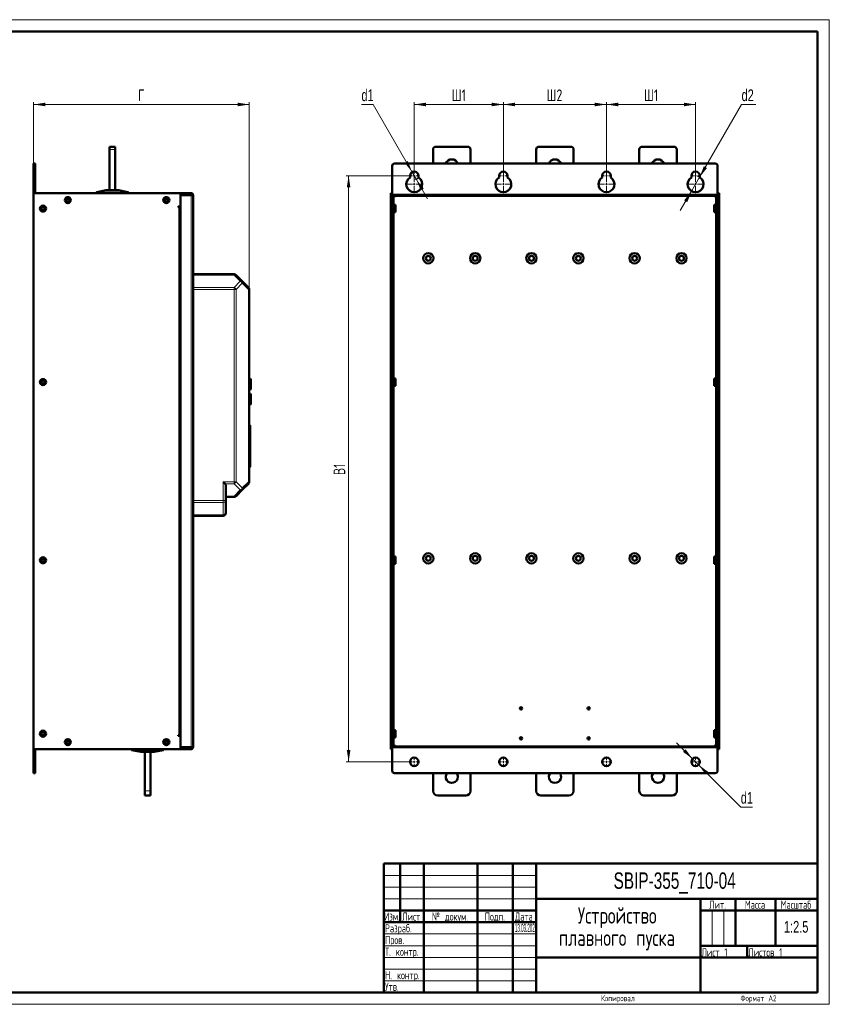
# Model space of a CAD drawing. Header units: millimetres. Extents: x 0 to 594, y 0 to 420.
# Tile 10 of 10: x 249 to 594, y 0 to 420. Entities that reach past the tile are written whole.
import ezdxf

# ---------------------------------------------------------------- set-up
doc = ezdxf.new("R2010")
doc.units = ezdxf.units.MM
doc.layers.add('ОСЕВЫЕ', color=7, linetype='Continuous')
doc.styles.add('SLDTEXTSTYLE0', font='TXT', dxfattribs={"width": 0.7, "bigfont": 'bigfont'})
doc.styles.add('SLDTEXTSTYLE1', font='TXT', dxfattribs={"width": 0.7})
doc.styles.add('SLDTEXTSTYLE2', font='TXT', dxfattribs={"width": 0.597433, "bigfont": 'bigfont'})
doc.styles.add('SLDTEXTSTYLE3', font='TXT', dxfattribs={"width": 0.628357, "bigfont": 'bigfont'})
doc.styles.add('SLDTEXTSTYLE4', font='TXT', dxfattribs={"width": 0.57744, "bigfont": 'bigfont'})
doc.styles.add('SLDTEXTSTYLE5', font='TXT', dxfattribs={"width": 0.326651})
doc.dimstyles.new('SLDDIMSTYLE0', dxfattribs={"dimtxt": 5, "dimasz": 5, "dimexe": 0, "dimexo": 0.0625, "dimgap": 1.25, "dimtad": 2, "dimdec": 1, "dimlfac": 2.5, "dimrnd": 1e-09, "dimzin": 12, "dimdsep": 46, "dimtxsty": 'SLDTEXTSTYLE1', "dimsah": 1, "dimcen": 0.09, "dimadec": 0, "dimazin": 3, "dimtfac": 1, "dimtdec": 3, "dimtofl": 0, "dimtmove": 0, "dimatfit": 3, "dimfxl": 1, "dimfrac": 2, "dimtolj": 1, "dimtzin": 12, "dimarcsym": 0})
doc.dimstyles.new('SLDDIMSTYLE1', dxfattribs={"dimtxt": 5, "dimasz": 5, "dimexe": 0, "dimexo": 0.0625, "dimgap": 1.25, "dimtad": 0, "dimtih": 1, "dimtoh": 1, "dimdec": 1, "dimlfac": 2.5, "dimrnd": 1e-09, "dimzin": 12, "dimdsep": 46, "dimtxsty": 'SLDTEXTSTYLE1', "dimsah": 1, "dimcen": 0, "dimadec": 0, "dimazin": 3, "dimtfac": 1, "dimtdec": 3, "dimtmove": 0, "dimatfit": 3, "dimfxl": 1, "dimfrac": 2, "dimtolj": 1, "dimtzin": 12, "dimarcsym": 0})

# ---------------------------------------------------------------- blocks, each defined once
blk = doc.blocks.new('SW_NOTE_0')
at = {"color": 0, "linetype": 'Continuous', "lineweight": 0, "char_height": 7, "attachment_point": 2, "style": 'SLDTEXTSTYLE0'}
for s, insert in [('Устройство', (21.44, 9)), ('плавного пуска', (21.31, -0.5))]:
    blk.add_mtext(s, dxfattribs=dict(at, insert=insert))
blk = doc.blocks.new('_D_2')
at = {"color": 7, "linetype": 'Continuous', "lineweight": 0}
for p, q in [((254.58, 358.64), (254.58, 384.83)), ((254.58, 383.83), (346.58, 383.83)), ((346.58, 304.94), (346.58, 384.83))]:
    blk.add_line(p, q, dxfattribs=at)
at = {"color": 7, "linetype": 'Continuous', "lineweight": 18}
for points in [[(254.58, 383.83), (259.58, 383.06), (259.58, 384.6)], [(346.58, 383.83), (341.58, 384.6), (341.58, 383.06)]]:
    blk.add_solid(points, dxfattribs=at)
at = {"color": 7, "linetype": 'Continuous', "lineweight": 18, "insert": (299.16, 390.27), "char_height": 5, "attachment_point": 1, "style": 'SLDTEXTSTYLE0'}
blk.add_mtext('Г', dxfattribs=at)
blk = doc.blocks.new('_D_3')
at = {"color": 7, "linetype": 'Continuous', "lineweight": 0}
for p, q in [((414.74, 353.43), (387.95, 353.43)), ((388.95, 353.43), (388.95, 103.43)), ((414.74, 103.43), (387.95, 103.43))]:
    blk.add_line(p, q, dxfattribs=at)
at = {"color": 7, "linetype": 'Continuous', "lineweight": 18}
for points in [[(388.95, 353.43), (388.18, 348.43), (389.72, 348.43)], [(388.95, 103.43), (389.72, 108.43), (388.18, 108.43)]]:
    blk.add_solid(points, dxfattribs=at)
at = {"color": 7, "linetype": 'Continuous', "lineweight": 18, "insert": (382.51, 225.76), "char_height": 5, "attachment_point": 1, "rotation": 90, "style": 'SLDTEXTSTYLE0'}
blk.add_mtext('В1', dxfattribs=at)
blk = doc.blocks.new('_D_4')
at = {"color": 7, "linetype": 'Continuous', "lineweight": 0}
for p, q in [((399.4, 383.83), (394.43, 383.83)), ((416.05, 354.99), (399.4, 383.83)), ((417.85, 351.87), (416.05, 354.99)), ((417.85, 351.87), (422.66, 343.54))]:
    blk.add_line(p, q, dxfattribs=at)
at = {"color": 7, "linetype": 'Continuous', "lineweight": 18}
blk.add_arc((416.95, 353.43), 1.8, 270.9454, 359.6817, dxfattribs=at)
for points in [[(416.05, 354.99), (414.22, 359.7), (412.88, 358.93)], [(417.85, 351.87), (419.68, 347.16), (421.02, 347.92)]]:
    blk.add_solid(points, dxfattribs=at)
at = {"color": 7, "linetype": 'Continuous', "lineweight": 18, "insert": (394.43, 390.27), "char_height": 5, "attachment_point": 1, "style": 'SLDTEXTSTYLE1'}
blk.add_mtext('d1', dxfattribs=at)
blk = doc.blocks.new('_D_5')
at = {"color": 7, "linetype": 'Continuous', "lineweight": 0}
for p, q in [((416.95, 355.64), (416.95, 384.83)), ((416.95, 383.83), (454.95, 383.83)), ((454.95, 353.64), (454.95, 384.83))]:
    blk.add_line(p, q, dxfattribs=at)
at = {"color": 7, "linetype": 'Continuous', "lineweight": 18}
for points in [[(416.95, 383.83), (421.95, 383.06), (421.95, 384.6)], [(454.95, 383.83), (449.95, 384.6), (449.95, 383.06)]]:
    blk.add_solid(points, dxfattribs=at)
at = {"color": 7, "linetype": 'Continuous', "lineweight": 18, "insert": (432.93, 390.27), "char_height": 5, "attachment_point": 1, "style": 'SLDTEXTSTYLE0'}
blk.add_mtext('Ш1', dxfattribs=at)
blk = doc.blocks.new('_D_6')
at = {"color": 7, "linetype": 'Continuous', "lineweight": 0}
for p, q in [((454.95, 353.64), (454.95, 384.83)), ((454.95, 383.83), (498.95, 383.83)), ((498.95, 353.64), (498.95, 384.83))]:
    blk.add_line(p, q, dxfattribs=at)
at = {"color": 7, "linetype": 'Continuous', "lineweight": 18}
for points in [[(454.95, 383.83), (459.95, 383.06), (459.95, 384.6)], [(498.95, 383.83), (493.95, 384.6), (493.95, 383.06)]]:
    blk.add_solid(points, dxfattribs=at)
at = {"color": 7, "linetype": 'Continuous', "lineweight": 18, "insert": (473.4, 390.27), "char_height": 5, "attachment_point": 1, "style": 'SLDTEXTSTYLE0'}
blk.add_mtext('Ш2', dxfattribs=at)
blk = doc.blocks.new('_D_7')
at = {"color": 7, "linetype": 'Continuous', "lineweight": 0}
for p, q in [((498.95, 353.64), (498.95, 384.83)), ((498.95, 383.83), (536.95, 383.83)), ((536.95, 353.64), (536.95, 384.83))]:
    blk.add_line(p, q, dxfattribs=at)
at = {"color": 7, "linetype": 'Continuous', "lineweight": 18}
for points in [[(498.95, 383.83), (503.95, 383.06), (503.95, 384.6)], [(536.95, 383.83), (531.95, 384.6), (531.95, 383.06)]]:
    blk.add_solid(points, dxfattribs=at)
at = {"color": 7, "linetype": 'Continuous', "lineweight": 18, "insert": (514.93, 390.27), "char_height": 5, "attachment_point": 1, "style": 'SLDTEXTSTYLE0'}
blk.add_mtext('Ш1', dxfattribs=at)
blk = doc.blocks.new('_D_8')
at = {"color": 7, "linetype": 'Continuous', "lineweight": 0}
for p, q in [((538.65, 352.77), (556.58, 383.83)), ((556.58, 383.83), (562.62, 383.83)), ((535.25, 346.88), (538.65, 352.77)), ((535.25, 346.88), (530.44, 338.56))]:
    blk.add_line(p, q, dxfattribs=at)
at = {"color": 7, "linetype": 'Continuous', "lineweight": 18}
blk.add_arc((536.95, 349.83), 3.4, 58.2028, 76.3895, dxfattribs=at)
for points in [[(538.65, 352.77), (541.82, 356.72), (540.48, 357.49)], [(535.25, 346.88), (532.08, 342.94), (533.42, 342.17)]]:
    blk.add_solid(points, dxfattribs=at)
at = {"color": 7, "linetype": 'Continuous', "lineweight": 18, "insert": (556.58, 390.27), "char_height": 5, "attachment_point": 1, "style": 'SLDTEXTSTYLE1'}
blk.add_mtext('d2', dxfattribs=at)
blk = doc.blocks.new('_D_9')
at = {"color": 7, "linetype": 'Continuous', "lineweight": 0}
for p, q in [((535.68, 104.7), (528.88, 111.5)), ((535.68, 104.7), (538.22, 102.16)), ((538.22, 102.16), (556.24, 84.14)), ((556.24, 84.14), (561.21, 84.14))]:
    blk.add_line(p, q, dxfattribs=at)
at = {"color": 7, "linetype": 'Continuous', "lineweight": 18}
for points in [[(535.68, 104.7), (532.69, 108.78), (531.6, 107.69)], [(538.22, 102.16), (541.22, 98.08), (542.3, 99.16)]]:
    blk.add_solid(points, dxfattribs=at)
at = {"color": 7, "linetype": 'Continuous', "lineweight": 18, "insert": (556.24, 90.59), "char_height": 5, "attachment_point": 1, "style": 'SLDTEXTSTYLE1'}
blk.add_mtext('d1', dxfattribs=at)
blk = doc.blocks.new('SW_CENTERMARKSYMBOL_12')
at = {"color": 0, "linetype": 'Continuous', "lineweight": 18}
for p, q in [((-0.8, 0), (-2.2, 0)), ((0, 0), (-0.4, 0)), ((0, 0.8), (0, 2.2)), ((0, 0), (0, 0.4)), ((0, 0), (0, -0.4)), ((0, 0), (0.4, 0)), ((0.8, 0), (2.2, 0)), ((0, -0.8), (0, -2.2))]:
    blk.add_line(p, q, dxfattribs=at)
blk = doc.blocks.new('SW_CENTERMARKSYMBOL_13')
at = {"color": 0, "linetype": 'Continuous', "lineweight": 18}
for p, q in [((-0.8, 0), (-2.2, 0)), ((0, 0), (-0.4, 0)), ((0, 0.8), (0, 2.2)), ((0, 0), (0, 0.4)), ((0, 0), (0, -0.4)), ((0, 0), (0.4, 0)), ((0.8, 0), (2.2, 0)), ((0, -0.8), (0, -2.2))]:
    blk.add_line(p, q, dxfattribs=at)
blk = doc.blocks.new('SW_CENTERMARKSYMBOL_14')
at = {"color": 0, "linetype": 'Continuous', "lineweight": 18}
for p, q in [((-0.8, 0), (-2.2, 0)), ((0, 0), (-0.4, 0)), ((0, 0.8), (0, 2.2)), ((0, 0), (0, 0.4)), ((0, 0), (0, -0.4)), ((0, 0), (0.4, 0)), ((0.8, 0), (2.2, 0)), ((0, -0.8), (0, -2.2))]:
    blk.add_line(p, q, dxfattribs=at)
blk = doc.blocks.new('SW_CENTERMARKSYMBOL_15')
at = {"color": 0, "linetype": 'Continuous', "lineweight": 18}
for p, q in [((-0.8, 0), (-2.2, 0)), ((0, 0), (-0.4, 0)), ((0, 0.8), (0, 2.2)), ((0, 0), (0, 0.4)), ((0, 0), (0, -0.4)), ((0, 0), (0.4, 0)), ((0.8, 0), (2.2, 0)), ((0, -0.8), (0, -2.2))]:
    blk.add_line(p, q, dxfattribs=at)
blk = doc.blocks.new('SW_CENTERMARKSYMBOL_16')
at = {"color": 0, "linetype": 'Continuous', "lineweight": 18}
for p, q in [((-0.8, 0), (-2.2, 0)), ((0, 0), (-0.4, 0)), ((0, 0.8), (0, 2.2)), ((0, 0), (0, 0.4)), ((0, 0), (0, -0.4)), ((0, 0), (0.4, 0)), ((0.8, 0), (2.2, 0)), ((0, -0.8), (0, -2.2))]:
    blk.add_line(p, q, dxfattribs=at)
blk = doc.blocks.new('SW_CENTERMARKSYMBOL_17')
at = {"color": 0, "linetype": 'Continuous', "lineweight": 18}
for p, q in [((-0.8, 0), (-3.8, 0)), ((0, 0), (-0.4, 0)), ((0, 0.8), (0, 3.8)), ((0, 0), (0, 0.4)), ((0, 0), (0, -0.4)), ((0, 0), (0.4, 0)), ((0.8, 0), (3.8, 0)), ((0, -0.8), (0, -3.8))]:
    blk.add_line(p, q, dxfattribs=at)
blk = doc.blocks.new('SW_CENTERMARKSYMBOL_18')
at = {"color": 0, "linetype": 'Continuous', "lineweight": 18}
for p, q in [((-0.8, 0), (-2.2, 0)), ((0, 0), (-0.4, 0)), ((0, 0.8), (0, 2.2)), ((0, 0), (0, 0.4)), ((0, 0), (0, -0.4)), ((0, 0), (0.4, 0)), ((0.8, 0), (2.2, 0)), ((0, -0.8), (0, -2.2))]:
    blk.add_line(p, q, dxfattribs=at)
blk = doc.blocks.new('SW_CENTERMARKSYMBOL_19')
at = {"color": 0, "linetype": 'Continuous', "lineweight": 18}
for p, q in [((-0.8, 0), (-3.8, 0)), ((0, 0), (-0.4, 0)), ((0, 0.8), (0, 3.8)), ((0, 0), (0, 0.4)), ((0, 0), (0, -0.4)), ((0, 0), (0.4, 0)), ((0.8, 0), (3.8, 0)), ((0, -0.8), (0, -3.8))]:
    blk.add_line(p, q, dxfattribs=at)
blk = doc.blocks.new('SW_CENTERMARKSYMBOL_20')
at = {"color": 0, "linetype": 'Continuous', "lineweight": 18}
for p, q in [((-0.8, 0), (-2.2, 0)), ((0, 0), (-0.4, 0)), ((0, 0.8), (0, 2.2)), ((0, 0), (0, 0.4)), ((0, 0), (0, -0.4)), ((0, 0), (0.4, 0)), ((0.8, 0), (2.2, 0)), ((0, -0.8), (0, -2.2))]:
    blk.add_line(p, q, dxfattribs=at)
blk = doc.blocks.new('SW_CENTERMARKSYMBOL_21')
at = {"color": 0, "linetype": 'Continuous', "lineweight": 18}
for p, q in [((-0.8, 0), (-3.8, 0)), ((0, 0), (-0.4, 0)), ((0, 0.8), (0, 3.8)), ((0, 0), (0, 0.4)), ((0, 0), (0, -0.4)), ((0, 0), (0.4, 0)), ((0.8, 0), (3.8, 0)), ((0, -0.8), (0, -3.8))]:
    blk.add_line(p, q, dxfattribs=at)
blk = doc.blocks.new('SW_CENTERMARKSYMBOL_22')
at = {"color": 0, "linetype": 'Continuous', "lineweight": 18}
for p, q in [((-0.8, 0), (-2.2, 0)), ((0, 0), (-0.4, 0)), ((0, 0.8), (0, 2.2)), ((0, 0), (0, 0.4)), ((0, 0), (0, -0.4)), ((0, 0), (0.4, 0)), ((0.8, 0), (2.2, 0)), ((0, -0.8), (0, -2.2))]:
    blk.add_line(p, q, dxfattribs=at)
blk = doc.blocks.new('SW_CENTERMARKSYMBOL_23')
at = {"color": 0, "linetype": 'Continuous', "lineweight": 18}
for p, q in [((-0.8, 0), (-3.8, 0)), ((0, 0), (-0.4, 0)), ((0, 0.8), (0, 3.8)), ((0, 0), (0, 0.4)), ((0, 0), (0, -0.4)), ((0, 0), (0.4, 0)), ((0.8, 0), (3.8, 0)), ((0, -0.8), (0, -3.8))]:
    blk.add_line(p, q, dxfattribs=at)

msp = doc.modelspace()

# ---------------------------------------------------------------- linework, layer by layer
at = {"color": 7, "linetype": 'Continuous', "lineweight": 50}
for p, q in [((589, 415), (20, 415)), ((589, 5), (589, 415)), ((286.982, 365.829), (289.382, 365.829)), ((286.982, 365.829), (286.982, 364.629)), ((289.382, 364.629), (289.382, 365.829)), ((426.151, 365.829), (439.751, 365.829)), ((470.151, 365.829), (483.751, 365.829)), ((514.151, 365.829), (527.751, 365.829)), ((286.982, 364.629), (286.982, 347.229)), ((289.382, 347.229), (289.382, 364.629)), ((424.951, 358.629), (424.951, 364.629)), ((440.951, 364.629), (440.951, 358.629)), ((468.951, 358.629), (468.951, 364.629)), ((484.951, 364.629), (484.951, 358.629)), ((512.951, 358.629), (512.951, 364.629)), ((528.951, 364.629), (528.951, 358.629)), ((255.182, 358.629), (254.582, 358.629)), ((254.582, 358.629), (254.582, 357.629)), ((254.582, 346.029), (254.582, 357.629)), ((255.182, 358.629), (255.182, 357.629)), ((255.182, 357.629), (255.182, 346.029)), ((407.551, 357.629), (407.551, 345.509)), ((545.351, 358.629), (408.551, 358.629)), ((546.351, 345.509), (546.351, 357.629)), ((415.151, 352.713), (415.151, 353.429)), ((418.751, 353.429), (418.751, 352.713)), ((453.151, 352.713), (453.151, 353.429)), ((456.751, 353.429), (456.751, 352.713)), ((497.151, 352.713), (497.151, 353.429)), ((500.751, 353.429), (500.751, 352.713)), ((535.151, 352.713), (535.151, 353.429)), ((538.751, 353.429), (538.751, 352.713)), ((254.582, 346.029), (317.182, 346.029)), ((254.582, 108.829), (254.582, 346.029)), ((281.382, 346.38), (281.382, 346.029)), ((285.377, 347.228), (281.543, 346.461)), ((290.977, 347.229), (285.388, 347.229)), ((294.822, 346.461), (290.988, 347.228)), ((294.982, 346.029), (294.982, 346.38)), ((296.038, 346.029), (296.038, 346.069)), ((296.094, 346.029), (296.094, 346.069)), ((296.26, 346.069), (296.094, 346.069)), ((296.26, 346.029), (296.26, 346.069)), ((296.421, 346.029), (296.421, 346.069)), ((298.121, 346.069), (296.421, 346.069)), ((298.121, 346.029), (298.121, 346.069)), ((299.154, 346.029), (299.154, 346.069)), ((300.094, 346.069), (300.094, 346.029)), ((300.149, 346.069), (300.143, 346.069)), ((300.149, 346.029), (300.149, 346.069)), ((321.782, 346.029), (317.182, 346.029)), ((317.182, 346.029), (317.182, 340.329)), ((317.182, 345.429), (321.782, 345.429)), ((317.182, 109.712), (317.182, 345.146)), ((317.182, 345.146), (321.782, 345.146)), ((317.262, 345.229), (320.382, 345.229)), ((321.582, 345.229), (320.382, 345.229)), ((321.582, 345.146), (321.582, 345.229)), ((321.782, 345.429), (321.782, 346.029)), ((321.982, 345.229), (322.582, 345.229)), ((322.582, 345.229), (322.582, 109.629)), ((406.951, 346.029), (407.551, 346.029)), ((406.951, 346.029), (406.951, 108.829)), ((407.551, 108.829), (407.551, 346.029)), ((546.351, 344.829), (407.551, 344.829)), ((408.531, 344.529), (407.551, 344.529)), ((408.151, 344.529), (408.151, 344.229)), ((408.531, 344.229), (408.531, 344.529)), ((546.351, 344.529), (545.371, 344.529)), ((545.371, 344.529), (545.371, 344.229)), ((545.751, 344.229), (545.751, 344.529)), ((546.951, 346.029), (546.351, 346.029)), ((546.351, 346.029), (546.351, 108.829)), ((546.951, 108.829), (546.951, 346.029)), ((317.182, 340.329), (316.202, 340.329)), ((316.202, 340.029), (316.202, 340.329)), ((407.551, 344.229), (407.551, 110.629)), ((407.551, 344.229), (408.151, 344.229)), ((408.151, 344.229), (408.151, 110.629)), ((408.151, 344.229), (408.231, 344.229)), ((408.951, 341.009), (408.151, 341.009)), ((408.231, 344.229), (408.531, 344.229)), ((408.951, 337.849), (408.951, 341.009)), ((545.751, 341.009), (544.951, 341.009)), ((544.951, 341.009), (544.951, 339.429)), ((545.371, 344.229), (545.671, 344.229)), ((545.751, 344.229), (545.671, 344.229)), ((545.751, 110.629), (545.751, 344.229)), ((546.351, 344.229), (545.751, 344.229)), ((546.351, 110.629), (546.351, 344.229)), ((316.202, 340.029), (316.502, 340.029)), ((317.182, 340.029), (316.502, 340.029)), ((408.151, 337.849), (408.951, 337.849)), ((544.951, 339.429), (544.951, 337.849)), ((544.951, 337.849), (545.751, 337.849)), ((322.582, 311.429), (340.085, 311.429)), ((340.934, 311.077), (343.582, 308.429)), ((343.582, 308.429), (346.231, 305.78)), ((346.582, 304.932), (346.582, 222.926)), ((346.586, 296.849), (346.582, 296.849)), ((346.582, 294.1), (346.586, 294.1)), ((346.586, 294.949), (346.586, 294.1)), ((346.586, 288.709), (346.582, 288.709)), ((346.586, 288.709), (346.586, 287.909)), ((346.586, 287.909), (346.586, 280.232)), ((346.586, 279.951), (346.586, 276.709)), ((346.582, 275.909), (346.586, 275.909)), ((346.586, 276.709), (346.586, 275.909)), ((346.993, 266.843), (346.582, 266.865)), ((347.182, 264.869), (347.222, 264.869)), ((408.951, 267.009), (408.151, 267.009)), ((408.951, 263.849), (408.951, 267.009)), ((545.751, 267.009), (544.951, 267.009)), ((544.951, 267.009), (544.951, 265.429)), ((544.951, 265.429), (544.951, 263.849)), ((346.582, 262.233), (346.993, 262.254)), ((346.993, 260.443), (346.582, 260.465)), ((347.182, 264.149), (347.222, 264.149)), ((408.151, 263.849), (408.951, 263.849)), ((544.951, 263.849), (545.751, 263.849)), ((346.582, 255.833), (346.993, 255.854)), ((346.586, 254.597), (346.582, 254.597)), ((346.586, 254.597), (346.586, 253.749)), ((346.582, 251.849), (346.586, 251.849)), ((346.982, 246.891), (346.582, 246.891)), ((346.982, 239.989), (346.582, 239.989)), ((346.982, 233.899), (346.582, 233.899)), ((346.582, 229.364), (346.982, 229.364)), ((336.582, 221.229), (336.582, 214.926)), ((343.582, 219.429), (340.934, 216.78)), ((346.231, 222.077), (343.582, 219.429)), ((340.085, 216.429), (336.582, 216.429)), ((336.582, 214.926), (336.582, 209.629)), ((322.582, 208.429), (335.382, 208.429)), ((408.951, 191.009), (408.151, 191.009)), ((408.951, 187.849), (408.951, 191.009)), ((545.751, 191.009), (544.951, 191.009)), ((544.951, 191.009), (544.951, 189.429)), ((544.951, 189.429), (544.951, 187.849)), ((408.151, 187.849), (408.951, 187.849)), ((544.951, 187.849), (545.751, 187.849)), ((316.502, 114.829), (316.202, 114.829)), ((316.202, 114.829), (316.202, 114.529)), ((316.202, 114.529), (317.182, 114.529)), ((316.502, 114.829), (317.182, 114.829)), ((317.182, 114.529), (317.182, 108.829)), ((408.951, 117.009), (408.151, 117.009)), ((408.151, 113.849), (408.951, 113.849)), ((408.951, 113.849), (408.951, 117.009)), ((545.751, 117.009), (544.951, 117.009)), ((544.951, 117.009), (544.951, 115.429)), ((544.951, 115.429), (544.951, 113.849)), ((544.951, 113.849), (545.751, 113.849)), ((321.782, 109.712), (317.182, 109.712)), ((317.182, 109.429), (321.782, 109.429)), ((320.382, 109.629), (317.262, 109.629)), ((320.382, 109.629), (321.582, 109.629)), ((321.582, 109.629), (321.582, 109.712)), ((321.782, 108.829), (321.782, 109.429)), ((321.982, 109.629), (322.582, 109.629)), ((407.551, 110.629), (408.151, 110.629)), ((407.551, 110.329), (408.531, 110.329)), ((407.551, 110.029), (546.351, 110.029)), ((407.551, 109.349), (407.551, 99.629)), ((408.151, 110.629), (408.151, 110.329)), ((408.151, 110.629), (408.231, 110.629)), ((408.531, 110.629), (408.231, 110.629)), ((408.531, 110.329), (408.531, 110.629)), ((545.371, 110.629), (545.371, 110.329)), ((545.671, 110.629), (545.371, 110.629)), ((545.371, 110.329), (546.351, 110.329)), ((545.751, 110.629), (545.671, 110.629)), ((545.751, 110.329), (545.751, 110.629)), ((546.351, 110.629), (545.751, 110.629)), ((546.351, 99.629), (546.351, 109.349)), ((317.182, 108.829), (254.582, 108.829)), ((254.582, 99.629), (254.582, 108.829)), ((255.182, 108.829), (255.182, 99.629)), ((296.382, 108.829), (296.382, 108.478)), ((296.543, 108.397), (300.377, 107.63)), ((300.388, 107.629), (305.977, 107.629)), ((301.982, 91.029), (301.982, 107.629)), ((304.382, 91.029), (304.382, 107.629)), ((305.988, 107.63), (309.822, 108.397)), ((309.982, 108.478), (309.982, 108.829)), ((311.238, 108.829), (311.238, 108.789)), ((312.216, 108.829), (312.216, 108.789)), ((312.216, 108.789), (314.94, 108.789)), ((315.127, 108.829), (315.127, 108.789)), ((315.127, 108.789), (315.294, 108.789)), ((315.294, 108.829), (315.294, 108.789)), ((317.182, 108.829), (321.782, 108.829)), ((406.951, 108.829), (407.551, 108.829)), ((546.951, 108.829), (546.351, 108.829)), ((254.582, 99.629), (254.582, 98.629)), ((254.582, 98.629), (255.182, 98.629)), ((255.182, 99.629), (255.182, 98.629)), ((408.551, 98.629), (545.351, 98.629)), ((424.951, 98.629), (424.951, 91.029)), ((440.951, 91.029), (440.951, 98.629)), ((468.951, 98.629), (468.951, 91.029)), ((484.951, 91.029), (484.951, 98.629)), ((512.951, 98.629), (512.951, 91.029)), ((528.951, 91.029), (528.951, 98.629)), ((301.982, 91.029), (301.982, 89.029)), ((301.982, 89.029), (304.382, 89.029)), ((304.382, 89.029), (304.382, 91.029)), ((438.951, 89.029), (426.951, 89.029)), ((482.951, 89.029), (470.951, 89.029)), ((526.951, 89.029), (514.951, 89.029)), ((404, 60), (589, 60)), ((404, 60), (404, 5)), ((411, 35), (411, 60)), ((421, 60), (421, 5)), ((444, 60), (444, 5)), ((459, 60), (459, 5)), ((469, 60), (469, 5)), ((469, 45), (589, 45)), ((539, 45), (539, 5)), ((554, 45), (554, 25)), ((571, 45), (571, 25)), ((404, 40), (469, 40)), ((539, 40), (589, 40)), ((404, 35), (469, 35)), ((539, 25), (589, 25)), ((559, 25), (559, 20)), ((469, 20), (589, 20)), ((20, 5), (589, 5))]:
    msp.add_line(p, q, dxfattribs=at)
at = {"color": 9, "linetype": 'Continuous', "lineweight": 18}
for p, q in [((286.982, 364.629), (289.382, 364.629)), ((254.582, 357.629), (255.182, 357.629)), ((281.554, 346.46), (285.388, 347.227)), ((294.582, 346.44), (281.782, 346.44)), ((281.782, 346.381), (281.782, 346.44)), ((281.782, 346.381), (294.582, 346.381)), ((281.782, 346.029), (281.782, 346.381)), ((285.388, 347.229), (285.388, 347.227)), ((285.388, 347.227), (290.977, 347.227)), ((290.977, 347.227), (290.977, 347.229)), ((290.977, 347.227), (294.811, 346.46)), ((294.582, 346.381), (294.582, 346.44)), ((294.582, 346.381), (294.582, 346.029)), ((320.382, 345.229), (320.382, 345.146)), ((321.782, 345.146), (321.782, 109.712)), ((546.351, 345.509), (407.551, 345.509)), ((407.551, 344.749), (546.351, 344.749)), ((408.231, 341.009), (408.231, 344.229)), ((545.671, 344.229), (545.671, 341.009)), ((316.502, 114.829), (316.502, 340.029)), ((408.231, 267.009), (408.231, 337.849)), ((545.671, 337.849), (545.671, 267.009)), ((340.085, 311.077), (322.582, 311.077)), ((340.085, 311.077), (342.734, 308.429)), ((342.734, 308.429), (340.085, 305.78)), ((343.582, 307.58), (340.934, 304.932)), ((346.231, 304.932), (343.582, 307.58)), ((322.582, 305.78), (340.085, 305.78)), ((340.085, 304.932), (322.582, 304.932)), ((340.085, 304.932), (340.085, 222.926)), ((340.934, 304.932), (340.085, 304.932)), ((340.934, 304.932), (340.934, 222.926)), ((346.231, 304.932), (346.231, 222.926)), ((346.582, 294.949), (346.586, 294.949)), ((346.582, 287.909), (346.586, 287.909)), ((346.586, 276.709), (346.582, 276.709)), ((346.993, 262.254), (346.993, 266.843)), ((346.993, 258.149), (346.993, 260.443)), ((408.231, 191.009), (408.231, 263.849)), ((545.671, 263.849), (545.671, 191.009)), ((346.993, 255.854), (346.993, 258.149)), ((346.586, 253.749), (346.582, 253.749)), ((346.982, 231.193), (346.582, 231.193)), ((335.382, 222.926), (340.085, 222.926)), ((335.382, 214.926), (335.382, 222.926)), ((340.085, 222.926), (340.934, 222.926)), ((340.934, 222.926), (343.582, 220.277)), ((343.582, 220.277), (346.231, 222.926)), ((340.085, 222.077), (336.231, 222.077)), ((340.085, 222.077), (342.734, 219.429)), ((342.734, 219.429), (340.085, 216.78)), ((322.582, 214.926), (335.382, 214.926)), ((335.382, 214.926), (336.582, 214.926)), ((340.085, 216.78), (336.582, 216.78)), ((322.582, 214.077), (335.382, 214.077)), ((335.382, 214.077), (335.382, 208.78)), ((322.582, 208.78), (335.382, 208.78)), ((408.231, 117.009), (408.231, 187.849)), ((545.671, 187.849), (545.671, 117.009)), ((408.231, 110.629), (408.231, 113.849)), ((545.671, 113.849), (545.671, 110.629)), ((320.382, 109.712), (320.382, 109.629)), ((546.351, 110.109), (407.551, 110.109)), ((407.551, 109.349), (546.351, 109.349)), ((300.388, 107.63), (296.554, 108.397)), ((296.782, 108.476), (296.782, 108.829)), ((296.782, 108.476), (296.782, 108.418)), ((309.582, 108.476), (296.782, 108.476)), ((296.782, 108.418), (309.582, 108.418)), ((305.977, 107.63), (300.388, 107.63)), ((300.388, 107.63), (300.388, 107.629)), ((309.811, 108.397), (305.977, 107.63)), ((305.977, 107.629), (305.977, 107.63)), ((309.582, 108.829), (309.582, 108.476)), ((309.582, 108.476), (309.582, 108.418)), ((314.94, 108.829), (314.94, 108.789)), ((255.182, 99.629), (254.582, 99.629)), ((304.382, 91.029), (301.982, 91.029))]:
    msp.add_line(p, q, dxfattribs=at)
at = {"color": 7, "linetype": 'Continuous', "lineweight": 18}
for p, q in [((404, 55), (469, 55)), ((404, 50), (469, 50)), ((404, 45), (469, 45)), ((544, 40), (544, 25)), ((549, 40), (549, 25)), ((404, 30), (469, 30)), ((404, 25), (469, 25)), ((404, 20), (469, 20)), ((404, 15), (469, 15)), ((404, 10), (469, 10))]:
    msp.add_line(p, q, dxfattribs=at)
at = {"color": 7, "linetype": 'Continuous', "lineweight": 50, "flags": 128}
msp.add_lwpolyline([(317.185, 345.29), (317.198, 345.385), (317.208, 345.429)], dxfattribs=at)
at = {"color": 7, "linetype": 'Continuous', "lineweight": 50}
for centre, radius in [((258.582, 339.429), 1.3), ((258.582, 339.429), 0.9), ((269.182, 343.029), 1.3), ((269.182, 343.029), 0.9), ((269.182, 343.029), 0.64), ((311.182, 343.029), 1.3), ((311.182, 343.029), 0.9), ((311.182, 343.029), 0.64), ((258.582, 339.429), 0.66), ((422.951, 318.229), 2.2), ((422.951, 318.229), 1.04), ((442.951, 318.229), 2.2), ((442.951, 318.229), 1.04), ((466.951, 318.229), 2.2), ((466.951, 318.229), 1.04), ((486.951, 318.229), 2.2), ((486.951, 318.229), 1.04), ((510.951, 318.229), 2.2), ((510.951, 318.229), 1.04), ((530.951, 318.229), 2.2), ((530.951, 318.229), 1.04), ((258.582, 265.429), 1.3), ((258.582, 265.429), 0.9), ((258.582, 265.429), 0.66), ((258.582, 189.429), 1.3), ((258.582, 189.429), 0.9), ((258.582, 189.429), 0.66), ((422.951, 190.229), 2.2), ((422.951, 190.229), 1.04), ((442.951, 190.229), 2.2), ((442.951, 190.229), 1.04), ((466.951, 190.229), 2.2), ((466.951, 190.229), 1.04), ((486.951, 190.229), 2.2), ((486.951, 190.229), 1.04), ((510.951, 190.229), 2.2), ((510.951, 190.229), 1.04), ((530.951, 190.229), 2.2), ((530.951, 190.229), 1.04), ((462.551, 126.229), 0.5), ((491.351, 126.229), 0.5), ((258.582, 115.429), 1.3), ((258.582, 115.429), 0.9), ((258.582, 115.429), 0.66), ((462.551, 113.429), 0.5), ((491.351, 113.429), 0.5), ((269.182, 111.829), 1.3), ((269.182, 111.829), 0.9), ((269.182, 111.829), 0.64), ((311.182, 111.829), 1.3), ((311.182, 111.829), 0.9), ((311.182, 111.829), 0.64), ((416.951, 103.429), 1.8), ((454.951, 103.429), 1.8), ((498.951, 103.429), 1.8), ((536.951, 103.429), 1.8)]:
    msp.add_circle(centre, radius, dxfattribs=at)
for centre, radius, start, end in [((426.151, 364.629), 1.2, 90, 180), ((439.751, 364.629), 1.2, 0, 90), ((470.151, 364.629), 1.2, 90, 180), ((483.751, 364.629), 1.2, 0, 90), ((514.151, 364.629), 1.2, 90, 180), ((527.751, 364.629), 1.2, 0, 90), ((408.551, 357.629), 1, 90, 180), ((432.951, 357.829), 2.6, 17.92021, 162.07979), ((476.951, 357.829), 2.6, 17.92021, 162.07979), ((520.951, 357.829), 2.6, 17.92021, 162.07979), ((545.351, 357.629), 1, 0, 90), ((416.951, 353.429), 1.8, 0, 180), ((454.951, 353.429), 1.8, 0, 180), ((498.951, 353.429), 1.8, 0, 180), ((536.951, 353.429), 1.8, 0, 180), ((416.951, 349.829), 3.4, 121.96572, 58.03428), ((454.951, 349.829), 3.4, 121.96572, 58.03428), ((498.951, 349.829), 3.4, 121.96572, 58.03428), ((536.951, 349.829), 3.4, 121.96572, 58.03428), ((281.442, 346.38), 0.06, 152.49164, 180), ((281.442, 346.38), 0.06, 101.30993, 131.7441), ((285.388, 347.169), 0.06, 90, 101.30993), ((290.977, 347.169), 0.06, 78.69007, 90), ((294.922, 346.38), 0.06, 48.25366, 78.69007), ((294.922, 346.38), 0.06, 0, 27.50836), ((317.262, 345.309), 0.08, 180, 270), ((317.982, 345.229), 0.2, 90, 180), ((340.085, 310.229), 1.2, 45, 90), ((345.382, 304.932), 1.2, 0, 45), ((346.982, 266.644), 0.2, 0, 87), ((346.982, 262.454), 0.2, 273, 0), ((346.982, 260.244), 0.2, 0, 87), ((346.982, 256.054), 0.2, 273, 0), ((345.382, 222.926), 1.2, 315, 360), ((340.085, 217.629), 1.2, 270, 315.00001), ((335.382, 209.629), 1.2, 270, 360), ((317.262, 109.549), 0.08, 90, 180), ((296.442, 108.478), 0.06, 180, 207.50836), ((296.442, 108.478), 0.06, 228.25366, 258.69007), ((300.388, 107.689), 0.06, 258.69007, 270), ((305.977, 107.689), 0.06, 270, 281.30993), ((309.922, 108.478), 0.06, 281.30993, 311.7441), ((309.922, 108.478), 0.06, 332.49164, 0), ((408.551, 99.629), 1, 180, 270), ((432.951, 97.029), 2.6, 142.02013, 0), ((432.951, 97.029), 2.6, 0, 37.97987), ((476.951, 97.029), 2.6, 142.02013, 0), ((476.951, 97.029), 2.6, 0, 37.97987), ((520.951, 97.029), 2.6, 142.02013, 0), ((520.951, 97.029), 2.6, 0, 37.97987), ((545.351, 99.629), 1, 270, 0), ((426.951, 91.029), 2, 180, 270), ((438.951, 91.029), 2, 270, 0), ((470.951, 91.029), 2, 180, 270), ((482.951, 91.029), 2, 270, 0), ((514.951, 91.029), 2, 180, 270), ((526.951, 91.029), 2, 270, 0)]:
    msp.add_arc(centre, radius, start, end, dxfattribs=at)
at = {"color": 9, "linetype": 'Continuous', "lineweight": 18}
for centre, radius, start, end in [((281.547, 346.435), 0.026, 74.83549, 100.9807), ((285.382, 347.202), 0.026, 74.83549, 100.9807), ((290.983, 347.202), 0.026, 79.0193, 105.16451), ((294.817, 346.435), 0.026, 79.0193, 105.16451), ((342.973, 308.004), 0.742, 325.14306, 34.85694), ((341.831, 221.18), 1.971, 297.27378, 332.72622), ((296.547, 108.422), 0.026, 259.0193, 285.16451), ((300.382, 107.655), 0.026, 259.0193, 285.16451), ((305.983, 107.655), 0.026, 254.83549, 280.9807), ((309.817, 108.422), 0.026, 254.83549, 280.9807)]:
    msp.add_arc(centre, radius, start, end, dxfattribs=at)
for points, knots in [([(281.514, 346.402), (281.494, 346.398), (281.454, 346.392), (281.413, 346.385), (281.387, 346.38), (281.384, 346.38), (281.382, 346.38)], [0, 0, 0, 0, 0.2625573, 0.5165854, 0.7623146, 1, 1, 1, 1]), ([(281.554, 346.46), (281.549, 346.458), (281.539, 346.454), (281.527, 346.44), (281.518, 346.422), (281.515, 346.409), (281.514, 346.402)], [0, 0, 0, 0, 0.27892058, 0.49994961, 0.7576925, 1, 1, 1, 1]), ([(281.782, 346.381), (281.734, 346.382), (281.635, 346.384), (281.555, 346.396), (281.514, 346.402)], [0, 0, 0, 0, 0.4870401, 1, 1, 1, 1]), ([(281.782, 346.44), (281.74, 346.441), (281.656, 346.442), (281.588, 346.454), (281.554, 346.46)], [0, 0, 0, 0, 0.4983437, 1, 1, 1, 1]), ([(294.811, 346.46), (294.777, 346.454), (294.709, 346.442), (294.625, 346.441), (294.582, 346.44)], [0, 0, 0, 0, 0.5016563, 1, 1, 1, 1]), ([(294.851, 346.402), (294.81, 346.396), (294.73, 346.384), (294.631, 346.382), (294.582, 346.381)], [0, 0, 0, 0, 0.5129599, 1, 1, 1, 1]), ([(294.851, 346.402), (294.85, 346.409), (294.847, 346.422), (294.838, 346.44), (294.826, 346.454), (294.816, 346.458), (294.811, 346.46)], [0, 0, 0, 0, 0.2423312, 0.5000503, 0.721113, 1, 1, 1, 1]), ([(294.982, 346.38), (294.981, 346.38), (294.978, 346.38), (294.952, 346.385), (294.911, 346.392), (294.871, 346.398), (294.851, 346.402)], [0, 0, 0, 0, 0.2376854, 0.4834146, 0.7374427, 1, 1, 1, 1]), ([(296.382, 108.478), (296.384, 108.478), (296.387, 108.477), (296.413, 108.473), (296.454, 108.466), (296.494, 108.459), (296.514, 108.456)], [0, 0, 0, 0, 0.2376854, 0.4834146, 0.7374427, 1, 1, 1, 1]), ([(296.514, 108.456), (296.555, 108.462), (296.635, 108.473), (296.734, 108.475), (296.782, 108.476)], [0, 0, 0, 0, 0.5129599, 1, 1, 1, 1]), ([(296.514, 108.456), (296.515, 108.449), (296.518, 108.435), (296.527, 108.417), (296.539, 108.403), (296.549, 108.399), (296.554, 108.397)], [0, 0, 0, 0, 0.2423312, 0.5000503, 0.721113, 1, 1, 1, 1]), ([(296.554, 108.397), (296.588, 108.403), (296.656, 108.415), (296.74, 108.417), (296.782, 108.418)], [0, 0, 0, 0, 0.5016563, 1, 1, 1, 1]), ([(309.582, 108.476), (309.631, 108.475), (309.73, 108.473), (309.81, 108.462), (309.851, 108.456)], [0, 0, 0, 0, 0.4870401, 1, 1, 1, 1]), ([(309.582, 108.418), (309.625, 108.417), (309.709, 108.415), (309.777, 108.403), (309.811, 108.397)], [0, 0, 0, 0, 0.4983437, 1, 1, 1, 1]), ([(309.811, 108.397), (309.816, 108.399), (309.826, 108.403), (309.838, 108.417), (309.847, 108.435), (309.85, 108.449), (309.851, 108.456)], [0, 0, 0, 0, 0.2789206, 0.4999496, 0.7576925, 1, 1, 1, 1]), ([(309.851, 108.456), (309.871, 108.459), (309.911, 108.466), (309.952, 108.473), (309.978, 108.477), (309.981, 108.478), (309.982, 108.478)], [0, 0, 0, 0, 0.2625573, 0.5165854, 0.7623146, 1, 1, 1, 1])]:
    msp.add_open_spline(points, degree=3, knots=knots, dxfattribs=at)
at = {"color": 7, "linetype": 'Continuous', "lineweight": 50}
for points, knots in [([(281.412, 346.431), (281.408, 346.428), (281.399, 346.422), (281.39, 346.409), (281.385, 346.395), (281.385, 346.385), (281.385, 346.38)], [0, 0, 0, 0, 0.2496677, 0.5038685, 0.7559344, 1, 1, 1, 1]), ([(281.543, 346.461), (281.526, 346.457), (281.493, 346.451), (281.458, 346.444), (281.435, 346.439), (281.432, 346.439), (281.431, 346.438)], [0, 0, 0, 0, 0.2504587, 0.5014238, 0.7501947, 1, 1, 1, 1]), ([(281.514, 346.402), (281.514, 346.408), (281.513, 346.423), (281.518, 346.44), (281.526, 346.452), (281.534, 346.458), (281.54, 346.46), (281.543, 346.461)], [0, 0, 0, 0, 0.231821, 0.4992739, 0.7031761, 0.840111, 1, 1, 1, 1]), ([(294.822, 346.461), (294.825, 346.46), (294.831, 346.458), (294.839, 346.452), (294.846, 346.44), (294.852, 346.423), (294.851, 346.408), (294.851, 346.402)], [0, 0, 0, 0, 0.1599166, 0.2968601, 0.5007262, 0.7681984, 1, 1, 1, 1]), ([(294.934, 346.438), (294.933, 346.439), (294.93, 346.439), (294.907, 346.444), (294.872, 346.451), (294.839, 346.457), (294.822, 346.461)], [0, 0, 0, 0, 0.2483064, 0.4985086, 0.7480251, 1, 1, 1, 1]), ([(294.98, 346.38), (294.98, 346.385), (294.98, 346.395), (294.975, 346.409), (294.966, 346.422), (294.957, 346.428), (294.953, 346.431)], [0, 0, 0, 0, 0.2440656, 0.4961315, 0.7503323, 1, 1, 1, 1]), ([(296.421, 346.069), (296.397, 346.069), (296.351, 346.069), (296.292, 346.069), (296.265, 346.069), (296.262, 346.069), (296.26, 346.069)], [0, 0, 0, 0, 0.2689364, 0.5392011, 0.8080127, 1, 1, 1, 1]), ([(347.182, 264.549), (347.182, 264.812), (347.182, 265.218), (347.182, 265.705), (347.182, 266.041), (347.182, 266.311), (347.182, 266.573), (347.182, 266.616), (347.182, 266.644)], [0, 0, 0, 0, 0.2394568, 0.3683607, 0.5, 0.6316393, 0.7605432, 1, 1, 1, 1]), ([(347.182, 262.454), (347.182, 262.482), (347.182, 262.525), (347.182, 262.786), (347.182, 263.056), (347.182, 263.392), (347.182, 263.88), (347.182, 264.285), (347.182, 264.549)], [0, 0, 0, 0, 0.2394568, 0.3683607, 0.5, 0.6316393, 0.7605432, 1, 1, 1, 1]), ([(347.182, 258.149), (347.182, 258.412), (347.182, 258.818), (347.182, 259.305), (347.182, 259.641), (347.182, 259.911), (347.182, 260.173), (347.182, 260.216), (347.182, 260.244)], [0, 0, 0, 0, 0.2394568, 0.3683607, 0.5, 0.6316393, 0.7605432, 1, 1, 1, 1]), ([(347.182, 256.054), (347.182, 256.082), (347.182, 256.125), (347.182, 256.386), (347.182, 256.656), (347.182, 256.992), (347.182, 257.48), (347.182, 257.885), (347.182, 258.149)], [0, 0, 0, 0, 0.2394568, 0.3683607, 0.5, 0.6316393, 0.7605432, 1, 1, 1, 1]), ([(347.222, 258.846), (347.222, 258.871), (347.222, 258.904), (347.222, 258.938), (347.222, 258.947)], [0, 0, 0, 0, 0.7459548, 1, 1, 1, 1]), ([(346.982, 246.862), (346.982, 246.871), (346.982, 246.91), (346.982, 246.723), (346.982, 246.331), (346.982, 245.791), (346.982, 244.911), (346.982, 243.68), (346.982, 242.612), (346.982, 241.748), (346.982, 241.048), (346.982, 240.505), (346.982, 240.204), (346.982, 240.129)], [0, 0, 0, 0, 0.0439483, 0.1953701, 0.2721675, 0.3488549, 0.4856961, 0.6044659, 0.7346037, 0.8032988, 0.8720627, 0.9679092, 1, 1, 1, 1]), ([(346.982, 239.989), (346.982, 239.735), (346.982, 239.09), (346.982, 238.009), (346.982, 236.876), (346.982, 235.868), (346.982, 234.871), (346.982, 234.259), (346.982, 233.899)], [0, 0, 0, 0, 0.1250906, 0.3179914, 0.510708, 0.6533693, 0.7958207, 1, 1, 1, 1]), ([(346.982, 233.899), (346.982, 233.687), (346.982, 233.093), (346.982, 232.127), (346.982, 231.536), (346.982, 231.193)], [0, 0, 0, 0, 0.1892578, 0.5302376, 1, 1, 1, 1]), ([(346.982, 231.193), (346.982, 231.068), (346.982, 230.692), (346.982, 230.184), (346.982, 229.712), (346.982, 229.37), (346.982, 229.408), (346.982, 229.42)], [0, 0, 0, 0, 0.1148571, 0.3461682, 0.577647, 0.8651323, 1, 1, 1, 1]), ([(336.231, 222.077), (336.104, 222.204), (335.841, 222.467), (335.539, 222.769), (335.382, 222.926)], [0, 0, 0, 0, 0.4814571, 1, 1, 1, 1]), ([(336.231, 222.077), (336.332, 221.95), (336.541, 221.687), (336.568, 221.385), (336.582, 221.229)], [0, 0, 0, 0, 0.4814571, 1, 1, 1, 1]), ([(296.385, 108.478), (296.385, 108.473), (296.385, 108.463), (296.39, 108.448), (296.399, 108.435), (296.408, 108.429), (296.412, 108.426)], [0, 0, 0, 0, 0.2440656, 0.4961315, 0.7503323, 1, 1, 1, 1]), ([(296.431, 108.419), (296.432, 108.419), (296.435, 108.418), (296.458, 108.414), (296.493, 108.407), (296.526, 108.4), (296.543, 108.397)], [0, 0, 0, 0, 0.2483064, 0.4985086, 0.7480251, 1, 1, 1, 1]), ([(296.543, 108.397), (296.54, 108.398), (296.534, 108.399), (296.526, 108.406), (296.518, 108.417), (296.513, 108.435), (296.514, 108.449), (296.514, 108.456)], [0, 0, 0, 0, 0.1599166, 0.2968601, 0.5007262, 0.7681984, 1, 1, 1, 1]), ([(309.851, 108.456), (309.851, 108.449), (309.852, 108.435), (309.846, 108.417), (309.839, 108.406), (309.831, 108.399), (309.825, 108.398), (309.822, 108.397)], [0, 0, 0, 0, 0.23182104, 0.49927394, 0.70317609, 0.84011101, 1, 1, 1, 1]), ([(309.822, 108.397), (309.839, 108.4), (309.872, 108.407), (309.907, 108.414), (309.93, 108.418), (309.933, 108.419), (309.934, 108.419)], [0, 0, 0, 0, 0.2504587, 0.5014238, 0.7501947, 1, 1, 1, 1]), ([(309.953, 108.426), (309.957, 108.429), (309.966, 108.435), (309.975, 108.448), (309.98, 108.463), (309.98, 108.473), (309.98, 108.478)], [0, 0, 0, 0, 0.2496677, 0.5038685, 0.7559344, 1, 1, 1, 1]), ([(314.94, 108.789), (314.967, 108.789), (315.011, 108.789), (315.066, 108.789), (315.101, 108.789), (315.125, 108.789), (315.126, 108.789), (315.127, 108.789)], [0, 0, 0, 0, 0.246037, 0.3947302, 0.5449253, 0.7176784, 1, 1, 1, 1])]:
    msp.add_open_spline(points, degree=3, knots=knots, dxfattribs=at)
for points in [[(321.782, 346.029), (321.887, 346.017), (322.097, 345.993), (322.361, 345.808), (322.546, 345.543), (322.57, 345.334), (322.582, 345.229)], [(321.982, 345.229), (321.979, 345.255), (321.973, 345.307), (321.927, 345.373), (321.861, 345.42), (321.809, 345.426), (321.782, 345.429)], [(321.782, 345.146), (321.809, 345.153), (321.861, 345.167), (321.927, 345.187), (321.973, 345.208), (321.979, 345.222), (321.982, 345.229)], [(322.582, 345.229), (322.57, 345.222), (322.546, 345.208), (322.361, 345.187), (322.097, 345.167), (321.887, 345.153), (321.782, 345.146)], [(321.782, 109.712), (321.887, 109.705), (322.097, 109.691), (322.361, 109.67), (322.546, 109.649), (322.57, 109.636), (322.582, 109.629)], [(321.982, 109.629), (321.979, 109.636), (321.973, 109.649), (321.927, 109.67), (321.861, 109.691), (321.809, 109.705), (321.782, 109.712)], [(321.782, 109.429), (321.809, 109.432), (321.861, 109.438), (321.927, 109.484), (321.973, 109.55), (321.979, 109.602), (321.982, 109.629)], [(322.582, 109.629), (322.57, 109.524), (322.546, 109.314), (322.361, 109.05), (322.097, 108.865), (321.887, 108.841), (321.782, 108.829)]]:
    msp.add_open_spline(points, degree=3, dxfattribs=at)
at = {"color": 9, "linetype": 'Continuous', "lineweight": 18}
for points in [[(340.085, 311.077), (340.085, 311.13), (340.085, 311.234), (340.085, 311.344), (340.085, 311.415), (340.085, 311.424), (340.085, 311.429)], [(340.934, 311.077), (340.886, 311.114), (340.789, 311.189), (340.58, 311.218), (340.342, 311.189), (340.171, 311.114), (340.085, 311.077)], [(342.734, 308.429), (342.82, 308.466), (342.991, 308.54), (343.229, 308.57), (343.437, 308.54), (343.534, 308.466), (343.582, 308.429)], [(343.582, 307.58), (343.534, 307.666), (343.437, 307.837), (343.229, 308.075), (342.991, 308.284), (342.82, 308.38), (342.734, 308.429)], [(340.085, 304.932), (340.085, 305.01), (340.085, 305.167), (340.085, 305.393), (340.085, 305.604), (340.085, 305.721), (340.085, 305.78)], [(340.085, 305.78), (340.171, 305.732), (340.342, 305.635), (340.58, 305.426), (340.789, 305.188), (340.886, 305.017), (340.934, 304.932)], [(346.231, 304.932), (346.268, 305.017), (346.343, 305.188), (346.372, 305.426), (346.343, 305.635), (346.268, 305.732), (346.231, 305.78)], [(346.582, 304.932), (346.578, 304.932), (346.569, 304.932), (346.497, 304.932), (346.388, 304.932), (346.283, 304.932), (346.231, 304.932)], [(340.085, 222.077), (340.085, 222.136), (340.085, 222.253), (340.085, 222.464), (340.085, 222.69), (340.085, 222.847), (340.085, 222.926)], [(340.934, 222.926), (340.886, 222.84), (340.789, 222.669), (340.58, 222.431), (340.342, 222.222), (340.171, 222.126), (340.085, 222.077)], [(346.231, 222.077), (346.268, 222.126), (346.343, 222.222), (346.372, 222.431), (346.343, 222.669), (346.268, 222.84), (346.231, 222.926)], [(346.231, 222.926), (346.283, 222.926), (346.388, 222.926), (346.497, 222.926), (346.569, 222.926), (346.578, 222.926), (346.582, 222.926)], [(343.582, 219.429), (343.534, 219.391), (343.437, 219.317), (343.229, 219.288), (342.991, 219.317), (342.82, 219.391), (342.734, 219.429)], [(343.582, 220.277), (343.62, 220.192), (343.694, 220.021), (343.724, 219.782), (343.694, 219.574), (343.62, 219.477), (343.582, 219.429)], [(335.382, 214.077), (335.382, 214.136), (335.382, 214.253), (335.382, 214.464), (335.382, 214.69), (335.382, 214.847), (335.382, 214.926)], [(336.582, 214.926), (336.564, 214.815), (336.528, 214.592), (336.251, 214.312), (335.854, 214.115), (335.54, 214.09), (335.382, 214.077)], [(340.085, 216.78), (340.171, 216.743), (340.342, 216.669), (340.58, 216.639), (340.789, 216.669), (340.886, 216.743), (340.934, 216.78)], [(340.085, 216.429), (340.085, 216.433), (340.085, 216.442), (340.085, 216.514), (340.085, 216.623), (340.085, 216.728), (340.085, 216.78)], [(335.382, 208.78), (335.54, 208.793), (335.854, 208.818), (336.251, 209.015), (336.528, 209.295), (336.564, 209.518), (336.582, 209.629)], [(335.382, 208.429), (335.382, 208.433), (335.382, 208.442), (335.382, 208.514), (335.382, 208.623), (335.382, 208.728), (335.382, 208.78)]]:
    msp.add_open_spline(points, degree=3, dxfattribs=at)
at = {"layer": 'ОСЕВЫЕ', "lineweight": 18}
for p, q in [((0, 420), (594, 420)), ((594, 420), (594, 0)), ((0, 0), (594, 0))]:
    msp.add_line(p, q, dxfattribs=at)

# ---------------------------------------------------------------- block references
at = {"color": 7, "linetype": 'Continuous', "lineweight": 0}
for name, p in [('SW_CENTERMARKSYMBOL_17', (416.951, 349.829)), ('SW_CENTERMARKSYMBOL_16', (416.951, 353.429)), ('SW_CENTERMARKSYMBOL_19', (454.951, 349.829)), ('SW_CENTERMARKSYMBOL_18', (454.951, 353.429)), ('SW_CENTERMARKSYMBOL_21', (498.951, 349.829)), ('SW_CENTERMARKSYMBOL_20', (498.951, 353.429)), ('SW_CENTERMARKSYMBOL_23', (536.951, 349.829)), ('SW_CENTERMARKSYMBOL_22', (536.951, 353.429)), ('SW_CENTERMARKSYMBOL_12', (416.951, 103.429)), ('SW_CENTERMARKSYMBOL_13', (454.951, 103.429)), ('SW_CENTERMARKSYMBOL_14', (498.951, 103.429)), ('SW_CENTERMARKSYMBOL_15', (536.951, 103.429)), ('SW_NOTE_0', (482.102, 32.405))]:
    msp.add_blockref(name, p, dxfattribs=at)

# ---------------------------------------------------------------- texts
for s, insert, char_height, attachment_point, style in [('SBIP-355_710-04', (528.03, 56.27), 7, 2, 'SLDTEXTSTYLE1'), ('Лит.', (546.353, 44.234), 3.5, 2, 'SLDTEXTSTYLE0'), ('Масса', (562.306, 44.234), 3.5, 2, 'SLDTEXTSTYLE0'), ('Масштаб', (579.754, 44.234), 3.5, 2, 'SLDTEXTSTYLE0'), ('Изм.', (407.452, 39.178), 3.5, 2, 'SLDTEXTSTYLE4'), ('Лист', (415.656, 39.178), 3.5, 2, 'SLDTEXTSTYLE3'), ('№ докум.', (432.184, 39.178), 3.5, 2, 'SLDTEXTSTYLE0'), ('Подп.', (451.324, 39.178), 3.5, 2, 'SLDTEXTSTYLE0'), ('Дата', (463.689, 39.178), 3.5, 2, 'SLDTEXTSTYLE2'), ('Разраб.', (404.447, 34.178), 3.5, 1, 'SLDTEXTSTYLE0'), ('13.03.2025', (459.858, 34.337), 3.5, 1, 'SLDTEXTSTYLE5'), ('1:2.5', (579.875, 35.542), 5, 2, 'SLDTEXTSTYLE1'), ('Пров.', (404.447, 29.178), 3.5, 1, 'SLDTEXTSTYLE0'), ('Т. контр.', (404.447, 24.178), 3.5, 1, 'SLDTEXTSTYLE0'), ('Лист 1', (539.447, 23.928), 3.5, 1, 'SLDTEXTSTYLE0'), ('Листов 1', (559.447, 23.928), 3.5, 1, 'SLDTEXTSTYLE0'), ('Н. контр.', (404.447, 14.178), 3.5, 1, 'SLDTEXTSTYLE0'), ('Утв.', (404.447, 9.234), 3.5, 1, 'SLDTEXTSTYLE0'), ('Копировал', (503.804, 3.814), 2.5, 2, 'SLDTEXTSTYLE0'), ('Формат А2', (563.794, 3.814), 2.5, 2, 'SLDTEXTSTYLE0')]:
    msp.add_mtext(s, dxfattribs=dict(at, insert=insert, char_height=char_height, attachment_point=attachment_point, style=style))

# ---------------------------------------------------------------- dimensions: what is measured, and where the dimension line sits
at = {"color": 7, "linetype": 'Continuous', "lineweight": 18}
for p1, p2, text, picture, middle in [((416.051, 354.988), (417.851, 351.87), 'd1', '_D_4', (396.913, 387.645)), ((538.651, 352.773), (535.251, 346.884), 'd2', '_D_8', (559.602, 387.645)), ((538.224, 102.156), (535.678, 104.701), 'd1', '_D_9', (558.725, 87.956))]:
    dim = msp.add_diameter_dim_2p(p1=p1, p2=p2, text=text, dimstyle='SLDDIMSTYLE1', override={"dimpost": '<>'}, dxfattribs=at)
    dim.commit()
    dim.dimension.update_dxf_attribs({"geometry": picture, "text_midpoint": middle, "dimtype": 163})
for base, p1, p2, text, picture, middle in [((346.582, 383.829), (254.582, 358.629), (346.582, 304.932), 'Г', '_D_2', (300.582, 383.829)), ((454.951, 383.829), (416.951, 355.629), (454.951, 353.629), 'Ш1', '_D_5', (435.951, 383.829)), ((498.951, 383.829), (454.951, 353.629), (498.951, 353.629), 'Ш2', '_D_6', (476.951, 383.829)), ((536.951, 383.829), (498.951, 353.629), (536.951, 353.629), 'Ш1', '_D_7', (517.951, 383.829))]:
    dim = msp.add_linear_dim(base=base, p1=p1, p2=p2, text=text, dimstyle='SLDDIMSTYLE0', dxfattribs=at)
    dim.commit()
    dim.dimension.update_dxf_attribs({"geometry": picture, "text_midpoint": middle, "dimtype": 160})
dim = msp.add_linear_dim(base=(388.951, 103.429), p1=(414.751, 353.429), p2=(414.751, 103.429), angle=90, text='В1', dimstyle='SLDDIMSTYLE0', dxfattribs=at)
dim.commit()
dim.dimension.update_dxf_attribs({"geometry": '_D_3', "text_midpoint": (388.951, 228.429), "dimtype": 160})

doc.saveas('drawing.dxf')
